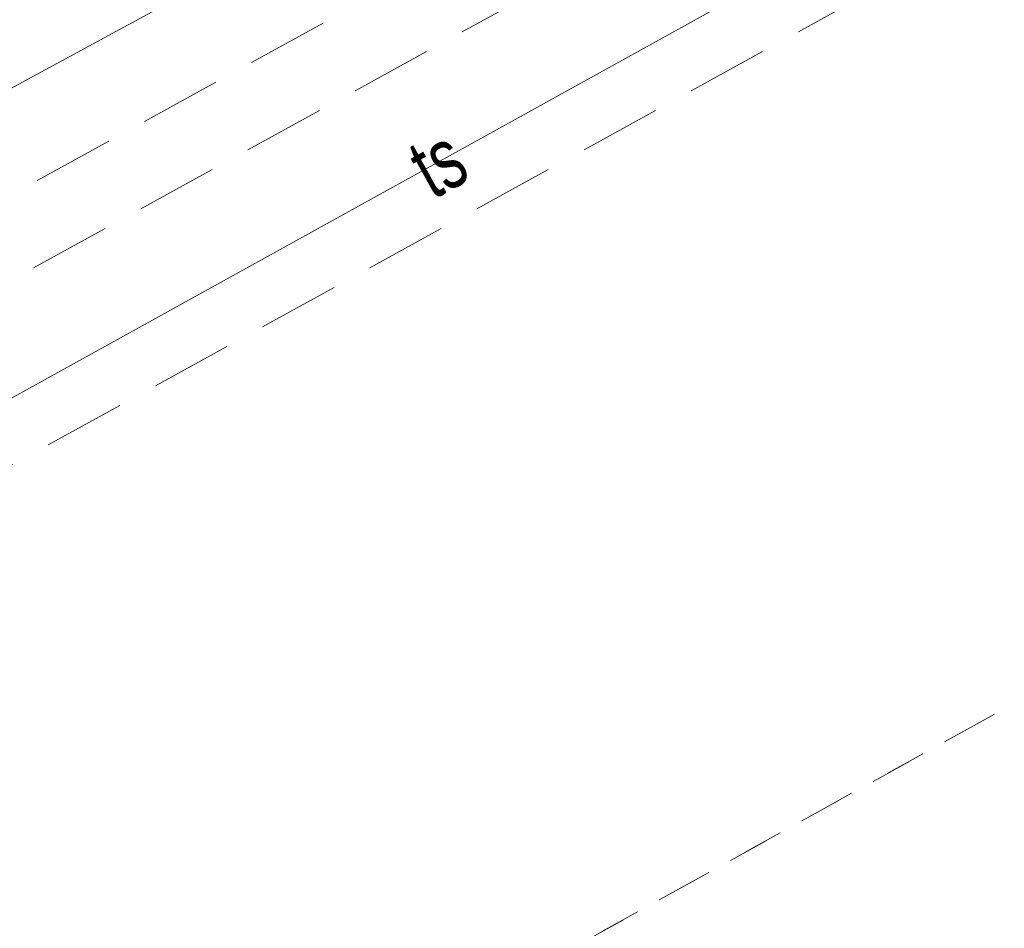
# Model space of a CAD drawing. Header units: metres. Extents: x 8440716 to 8446743, y 5883760 to 5887966.
# Tile 90 of 256: x 8442352 to 8442364, y 5885729 to 5885741. Entities that reach past the tile are written whole.
import ezdxf
from ezdxf.enums import TextEntityAlignment as Align

# ---------------------------------------------------------------- set-up
doc = ezdxf.new("R2010")
doc.units = ezdxf.units.M
doc.header["$MEASUREMENT"] = 0
doc.linetypes.add('0.5_0.5', pattern=[1, 0.5, -0.5])
doc.linetypes.add('1.0_0.5', pattern=[1.5, 1, -0.5])
for name, color, linetype in [('218-kontur użytku gruntowego', 253, 'CONTINUOUS'), ('chodnik', 253, 'CONTINUOUS'), ('przewód telekomunikacyjny podziemny', 253, 'CONTINUOUS'), ('przewód telekomunikacyjny podziemny-Atr1', 253, 'CONTINUOUS'), ('przewód wodociągowy', 253, 'CONTINUOUS')]:
    doc.layers.add(name, color=color, linetype=linetype)
doc.styles.get("Standard").update_dxf_attribs({"font": 'Working1250', "width": 0.75})

msp = doc.modelspace()

# ---------------------------------------------------------------- linework, layer by layer
at = {"layer": '218-kontur użytku gruntowego', "color": 3, "linetype": '0.5_0.5', "lineweight": 18, "flags": 128}
for points in [[(8442275.3, 5885682.92), (8442375.3, 5885738.28)], [(8442375.3, 5885738.28), (8442275.3, 5885682.92)]]:
    msp.add_lwpolyline(points, dxfattribs=at)
at = {"layer": 'chodnik', "color": 253, "linetype": '1.0_0.5', "lineweight": 18, "flags": 128}
for points in [[(8442227.61, 5885673.02), (8442233.09, 5885675.53), (8442236.85, 5885677.26), (8442248.86, 5885682.85), (8442261.11, 5885688.95), (8442270.34, 5885693.7), (8442276.45, 5885696.95), (8442293.62, 5885706.31), (8442303.45, 5885711.71), (8442327.6, 5885725.01), (8442363.58, 5885744.79), (8442368.09, 5885747.26), (8442372.02, 5885749.46), (8442397.76, 5885763.64), (8442430.07, 5885781.43), (8442463.7, 5885799.91), (8442494.8, 5885816.96), (8442526.92, 5885834.71), (8442562.4, 5885854.15), (8442598.17, 5885873.84), (8442624.8, 5885888.46), (8442657.47, 5885906.45), (8442689.67, 5885924.19), (8442721.98, 5885941.97), (8442754.17, 5885959.73), (8442784.37, 5885976.3), (8442819.26, 5885995.45), (8442851.56, 5886013.23), (8442883.81, 5886030.99), (8442916.35, 5886048.87), (8442948.54, 5886066.59), (8442981.18, 5886084.55), (8443014.82, 5886103.01), (8443046.03, 5886120.16), (8443078.59, 5886138.04), (8443110.9, 5886155.85), (8443143.39, 5886173.76), (8443159.31, 5886182.54), (8443160.3, 5886182.95), (8443161.61, 5886183.38), (8443162.98, 5886183.6), (8443164.51, 5886183.65), (8443166.42, 5886183.54), (8443168.06, 5886183.45), (8443169.47, 5886183.69), (8443170.89, 5886184.19), (8443171.98, 5886184.78), (8443172.73, 5886185.26), (8443170.6, 5886186.43), (8443170.05, 5886186.13), (8443169.27, 5886185.79), (8443168.01, 5886185.54), (8443167.07, 5886185.56), (8443165.25, 5886185.7), (8443164.04, 5886185.74), (8443161.85, 5886185.52), (8443160.12, 5886185.08), (8443158.24, 5886184.31), (8443142.4, 5886175.6), (8443109.88, 5886157.66), (8443077.69, 5886139.94), (8443045.06, 5886121.98), (8443013.59, 5886104.73), (8442980.22, 5886086.4), (8442947.47, 5886068.38), (8442915.51, 5886050.79), (8442882.83, 5886032.85), (8442850.52, 5886015.03), (8442818.06, 5885997.17), (8442783.41, 5885978.14), (8442753.19, 5885961.54), (8442720.93, 5885943.74), (8442688.63, 5885925.96), (8442656.38, 5885908.21), (8442623.77, 5885890.25), (8442597.12, 5885875.63), (8442561.4, 5885855.99), (8442525.99, 5885836.53), (8442493.98, 5885818.86), (8442462.78, 5885801.76), (8442428.98, 5885783.14), (8442396.7, 5885765.42), (8442371.04, 5885751.28), (8442367.47, 5885749.33), (8442367.16, 5885749.31), (8442366.9, 5885749.46), (8442366.56, 5885750.02), (8442366.18, 5885750.8), (8442364.41, 5885749.81), (8442364.38, 5885749.25), (8442364.01, 5885748.06), (8442363.55, 5885747.4), (8442362.78, 5885746.73), (8442326.54, 5885726.81), (8442302.36, 5885713.49), (8442292.58, 5885708.1), (8442275.43, 5885698.75), (8442269.39, 5885695.57), (8442260.19, 5885690.78), (8442247.99, 5885684.71), (8442235.85, 5885679.08), (8442232.06, 5885677.37), (8442227.97, 5885675.56), (8442221.94, 5885672.89), (8442216.5, 5885670.61), (8442206.12, 5885666.35), (8442201.41, 5885664.48), (8442190.06, 5885660.16), (8442169.76, 5885652.89), (8442167.35, 5885652.25), (8442161.2, 5885650.61), (8442161.7, 5885648.68), (8442170.42, 5885650.93), (8442190.78, 5885658.22), (8442202.03, 5885662.53), (8442207.06, 5885664.47), (8442217.19, 5885668.66), (8442223.87, 5885671.41)], [(8442398.23, 5885762.83), (8442372.93, 5885748.87), (8442372.02, 5885749.46), (8442368.09, 5885747.26), (8442368.08, 5885746.24), (8442363.93, 5885743.94), (8442328.04, 5885724.2), (8442303.92, 5885710.92), (8442294.03, 5885705.48), (8442276.91, 5885696.15), (8442270.65, 5885692.84), (8442261.52, 5885688.13), (8442249.29, 5885682.04), (8442237.27, 5885676.4), (8442233.82, 5885674.86), (8442227.91, 5885672.18), (8442228.68, 5885670.34), (8442234.79, 5885673.06), (8442238.21, 5885674.64), (8442250.22, 5885680.25), (8442262.44, 5885686.36), (8442271.35, 5885690.96), (8442277.86, 5885694.39), (8442295.07, 5885703.76), (8442305.02, 5885709.25), (8442328.98, 5885722.44), (8442364.79, 5885742.15), (8442399.21, 5885760.98), (8442431.58, 5885778.77), (8442465.05, 5885797.22), (8442495.8, 5885814.05), (8442518.04, 5885826.35), (8442520.13, 5885827.5), (8442528.37, 5885832.06), (8442563.43, 5885851.44), (8442599.47, 5885871.24), (8442625.94, 5885885.78), (8442658.84, 5885903.89), (8442691.97, 5885922.16), (8442723.6, 5885939.55), (8442755.59, 5885957.15), (8442785.67, 5885973.69), (8442820.87, 5885992.99), (8442852.82, 5886010.6), (8442885.15, 5886028.42), (8442917.67, 5886046.28), (8442950.17, 5886064.15), (8442982.52, 5886081.96), (8443016.84, 5886100.81), (8443047.49, 5886117.63), (8443079.73, 5886135.39), (8443112.44, 5886153.39), (8443144.78, 5886171.19), (8443160.82, 5886179.99), (8443162.19, 5886180.5), (8443163.41, 5886180.72), (8443164.97, 5886180.7), (8443166.12, 5886180.47), (8443168.87, 5886179.82), (8443169.49, 5886179.73), (8443170.81, 5886179.74), (8443172.11, 5886180.07), (8443173.41, 5886180.59), (8443175.29, 5886181.7), (8443174.34, 5886182.75), (8443173.14, 5886183.92), (8443171.98, 5886184.78), (8443170.89, 5886184.19), (8443169.47, 5886183.69), (8443168.06, 5886183.45), (8443166.42, 5886183.54), (8443164.51, 5886183.65), (8443162.98, 5886183.6), (8443161.61, 5886183.38), (8443160.3, 5886182.95), (8443159.31, 5886182.54), (8443159.73, 5886181.73), (8443143.87, 5886172.95), (8443111.34, 5886155.04), (8443078.93, 5886137.17), (8443046.49, 5886119.33), (8443015.33, 5886102.26), (8442981.67, 5886083.71), (8442949, 5886065.77), (8442916.82, 5886048.03), (8442884.23, 5886030.14), (8442851.95, 5886012.33), (8442819.79, 5885994.66), (8442784.76, 5885975.43), (8442754.61, 5885958.89), (8442722.39, 5885941.13), (8442691.08, 5885923.91), (8442657.91, 5885905.62), (8442625.13, 5885887.6), (8442598.63, 5885873.01), (8442562.69, 5885853.33), (8442527.37, 5885833.89), (8442495.03, 5885816.03), (8442464.1, 5885799.05), (8442430.54, 5885780.59)]]:
    msp.add_lwpolyline(points, close=True, dxfattribs=at)
at = {"layer": 'przewód telekomunikacyjny podziemny', "color": 30, "linetype": 'Continuous', "lineweight": 18, "flags": 128}
msp.add_lwpolyline([(8442887.65, 5886030.94), (8442861.5, 5886016.55), (8442845.88, 5886007.92), (8442819.73, 5885993.62), (8442792.68, 5885978.72), (8442764.96, 5885963.37), (8442742.51, 5885951.26), (8442715.88, 5885936.68), (8442689.75, 5885922.33), (8442664.49, 5885908.48), (8442641.02, 5885895.43), (8442613.42, 5885880.21), (8442586.52, 5885865.07), (8442555.95, 5885848.53), (8442535.15, 5885836.83), (8442526.51, 5885832.17), (8442498.85, 5885816.9), (8442462.39, 5885796.89), (8442434.58, 5885781.45), (8442405.39, 5885765.33), (8442372.03, 5885747.01), (8442349.92, 5885734.78), (8442316.79, 5885717.27), (8442288.16, 5885701.78)], dxfattribs=at)
at = {"layer": 'przewód wodociągowy', "color": 5, "linetype": 'Continuous', "lineweight": 18, "flags": 128}
msp.add_lwpolyline([(8442480.04, 5885809.76), (8442454, 5885795.25), (8442427.58, 5885781.06), (8442397.07, 5885764.28), (8442370.04, 5885749.52), (8442343.46, 5885735.1), (8442340.62, 5885733.46), (8442339.15, 5885732.65), (8442337.48, 5885731.61), (8442333.68, 5885729.86), (8442333.23, 5885730.08), (8442332.61, 5885731.09), (8442321.81, 5885750.66), (8442318.1, 5885757.25)], dxfattribs=at)

# ---------------------------------------------------------------- texts
at = {"layer": 'przewód telekomunikacyjny podziemny-Atr1', "color": 30, "width": 0.72}
msp.add_text('ts', height=0.75, rotation=28.948, dxfattribs=at).set_placement((8442357.03, 5885738.71), align=Align.MIDDLE_LEFT)

doc.saveas('drawing.dxf')
